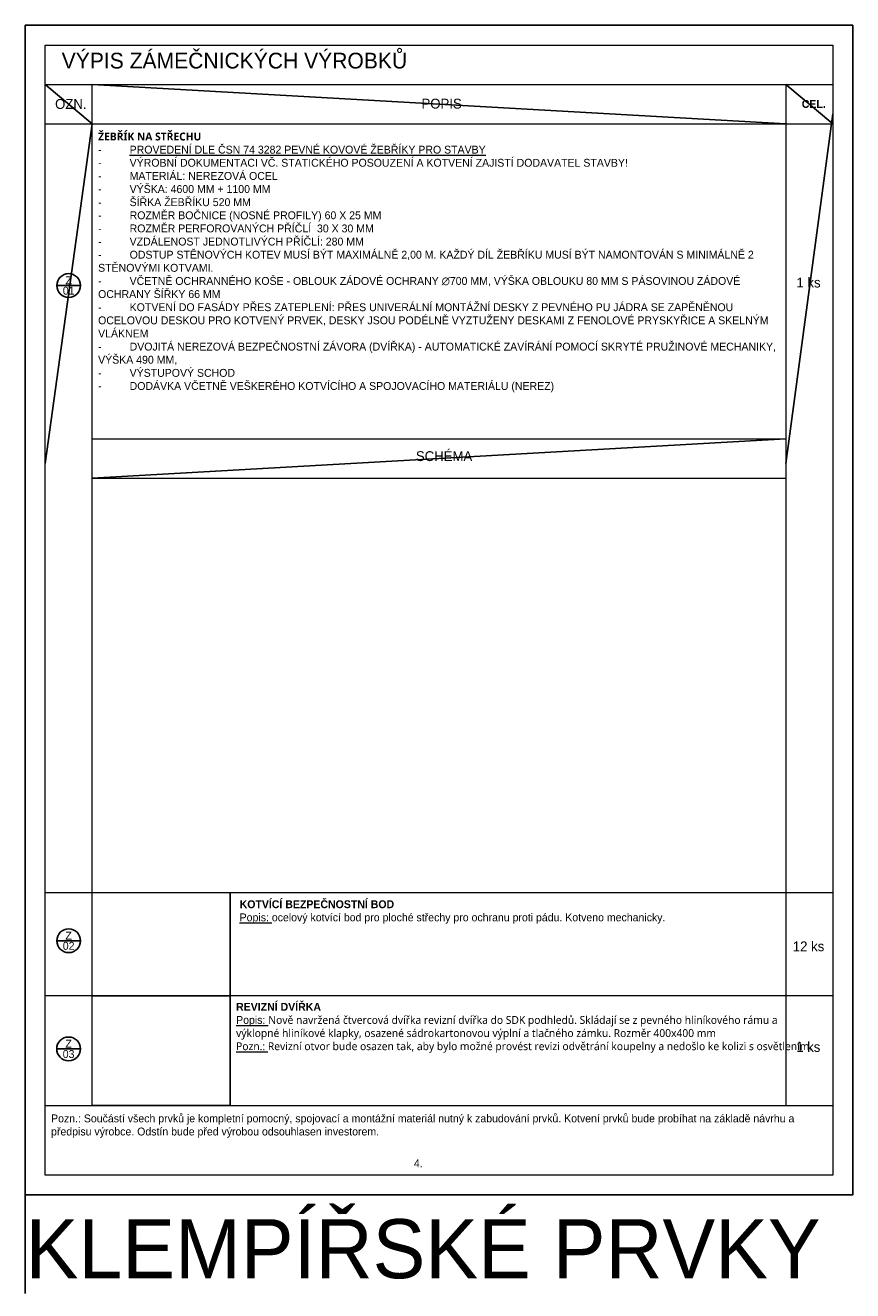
# Model space of a CAD drawing. Header units: millimetres. Extents: x -291499 to 405099, y -171163 to 417446.
# Tile 31 of 256: x -21088 to -88, y -138811 to -106681. Entities that reach past the tile are written whole.
import ezdxf
from ezdxf.enums import TextEntityAlignment as Align

# ---------------------------------------------------------------- set-up
doc = ezdxf.new("R2010")
doc.units = ezdxf.units.MM
doc.header["$LTSCALE"] = 12
for name, color, linetype, lineweight in [('koty', 6, 'Continuous', 9), ('tenka', 6, 'Continuous', 9), ('tenká', 6, 'Continuous', 13), ('text', 6, 'Continuous', 9)]:
    doc.layers.add(name, color=color, linetype=linetype, lineweight=lineweight)
doc.layers.add('netisk', color=30, linetype='Continuous', plot=False)
doc.layers.add('popisky', color=6, linetype='Continuous')
doc.styles.add('laplan N', font='txt')
doc.styles.add('pivovarska', font='txt')
picture_1 = doc.add_image_def('image3.png', size_in_pixel=(1031, 773))
picture_2 = doc.add_image_def('image4.png', size_in_pixel=(686, 546))

# ---------------------------------------------------------------- blocks, each defined once
blk = doc.blocks.new('*U899')
at = {"layer": 'popisky', "linetype": 'ByBlock'}
blk.add_line((-3.02, 0), (3.02, 0), dxfattribs=at)
blk.add_circle((0, 0), 3.02, dxfattribs=at)
at = {"layer": 'popisky', "linetype": 'ByBlock', "style": 'pivovarska'}
blk.add_text('Z', height=2, dxfattribs=at).set_placement((0, 1.31), align=Align.MIDDLE_CENTER)
blk.add_attdef('OZNACENI', text='', height=2, dxfattribs=at).set_placement((0, -1.3), align=Align.MIDDLE_CENTER)

msp = doc.modelspace()

# ---------------------------------------------------------------- linework, layer by layer
at = {"layer": 'koty'}
for p, q in [((-20587.8, -128700.8), (-587.8, -128700.8)), ((-587.8, -131324.9), (-20587.8, -131324.9)), ((-20587.8, -135881.4), (-20587.8, -134111.3))]:
    msp.add_line(p, q, dxfattribs=at)
at = {"layer": 'koty', "linetype": 'ByBlock'}
msp.add_line((-20587.8, -134111.3), (-587.8, -134111.3), dxfattribs=at)
at = {"layer": 'netisk'}
for p, q in [((-20587.8, -108181.4), (-19387.8, -109181.4)), ((-19387.8, -108181.4), (-1787.8, -109181.4)), ((-1787.8, -108181.4), (-587.8, -109181.4)), ((-20587.8, -117803.8), (-19387.8, -109181.4)), ((-1787.8, -117803.8), (-587.8, -108931.4)), ((-19387.8, -118182.6), (-1787.8, -117182.6)), ((-21087.8, -136381.4), (-21087.8, -138881.4))]:
    msp.add_line(p, q, dxfattribs=at)
at = {"layer": 'netisk', "ltscale": 15}
msp.add_lwpolyline([(-21087.8, -106681.4), (-87.8, -106681.4), (-87.8, -136381.4), (-21087.8, -136381.4)], close=True, dxfattribs=at)
at = {"layer": 'tenka', "ltscale": 15}
for p, q in [((-20587.8, -108181.4), (-587.8, -108181.4)), ((-19387.8, -134111.3), (-19387.8, -108181.4)), ((-1787.8, -108181.4), (-1787.8, -134111.3)), ((-20587.8, -109181.4), (-587.8, -109181.4)), ((-19387.8, -117182.6), (-1787.8, -117182.6)), ((-19387.8, -118182.6), (-1787.8, -118182.6)), ((-15887.8, -134111.3), (-15887.8, -128700.8))]:
    msp.add_line(p, q, dxfattribs=at)
msp.add_lwpolyline([(-20587.8, -107181.4), (-587.8, -107181.4), (-587.8, -135881.4), (-20587.8, -135881.4)], close=True, dxfattribs=at)

# ---------------------------------------------------------------- block references
at = {"layer": 'popisky', "xscale": 100, "yscale": 100, "zscale": 100}
for p, values in [((-19987.8, -113289.1), {'OZNACENI': '01'}), ((-19987.8, -129925.4), {'OZNACENI': '02'}), ((-19989.2, -132671.8), {'OZNACENI': '03'})]:
    msp.add_blockref('*U899', p, dxfattribs=at).add_auto_attribs(values)

# ---------------------------------------------------------------- texts
at = {"layer": 'netisk', "insert": (-21078.9, -136995.8), "char_height": 1500, "attachment_point": 1, "style": 'pivovarska'}
msp.add_mtext_dynamic_manual_height_columns('KLEMPÍŘSKÉ PRVKY', width=51115.422, gutter_width=500, heights=[0], dxfattribs=at)
at = {"layer": 'tenká', "ltscale": 15, "char_height": 200, "attachment_point": 1, "style": 'pivovarska'}
for s, insert, width in [('\\A1;Pozn.: Součástí všech prvků je kompletní pomocný, spojovací a montážní materiál nutný k zabudování prvků. Kotvení prvků bude probíhat na základě návrhu a předpisu výrobce. Odstín bude před výrobou odsouhlasen investorem.', (-20434, -134336.4), 19696.183), ('\\A1;4.', (-11224.7, -135475.3), 934.9)]:
    msp.add_mtext(s, dxfattribs=dict(at, insert=insert, width=width))
at = {"layer": 'text', "insert": (-20164.4, -107377.8), "char_height": 400, "width": 13446.429, "attachment_point": 1, "style": 'laplan N'}
msp.add_mtext('VÝPIS ZÁMEČNICKÝCH VÝROBKŮ', dxfattribs=at)
at = {"layer": 'text', "ltscale": 0.3, "style": 'laplan N'}
for s, insert, char_height, width, attachment_point in [('OZN.', (-20331.9, -108554), 250, 8552.988, 1), ('POPIS', (-11032.6, -108545.1), 250, 8552.988, 1), ('{\\fMaison Neue|b1|i0|c238|p34;CEL.}', (-1379.4, -108577.6), 200, 761.599, 1), ('1 ks', (-1208, -113215.1), 250, 1145.908, 5), ('SCHÉMA', (-11173.8, -117495.9), 250, 8552.988, 1), ('12 ks', (-1208, -130069.5), 250, 1145.908, 5), ('1 ks', (-1214.9, -132623.7), 250, 1145.908, 5)]:
    msp.add_mtext(s, dxfattribs=dict(at, insert=insert, char_height=char_height, width=width, attachment_point=attachment_point))
at = {"layer": 'text', "ltscale": 15, "char_height": 200, "attachment_point": 1, "style": 'laplan N'}
for s, insert, width in [('\\A1;{\\fNoto Sans|b1|i0|c238|p34;ŽEBŘÍK NA STŘECHU\\P\\pi-400,l400;}-^I{\\LPROVEDENÍ DLE ČSN 74 3282 PEVNÉ KOVOVÉ ŽEBŘÍKY PRO STAVBY}\\P-^IVÝROBNÍ DOKUMENTACI VČ. STATICKÉHO POSOUZENÍ A KOTVENÍ ZAJISTÍ DODAVATEL STAVBY!\\P-^IMATERIÁL: NEREZOVÁ OCEL \\P-^IVÝŠKA: 4600 MM + 1100 MM \\P-^IŠÍŘKA ŽEBŘÍKU 520 MM\\P-^IROZMĚR BOČNICE (NOSNÉ PROFILY) 60 X 25 MM\\P-^IROZMĚR PERFOROVANÝCH PŘÍČLÍ  30 X 30 MM\\P-^IVZDÁLENOST JEDNOTLIVÝCH PŘÍČLÍ: 280 MM\\P-^IODSTUP STĚNOVÝCH KOTEV MUSÍ BÝT MAXIMÁLNĚ 2,00 M. KAŽDÝ DÍL ŽEBŘÍKU MUSÍ BÝT NAMONTOVÁN S MINIMÁLNĚ 2 STĚNOVÝMI KOTVAMI.\\P-^IVČETNĚ OCHRANNÉHO KOŠE - OBLOUK ZÁDOVÉ OCHRANY ∅700 MM, VÝŠKA OBLOUKU 80\\~MM S PÁSOVINOU ZÁDOVÉ OCHRANY ŠÍŘKY 66 MM\\P-^IKOTVENÍ DO FASÁDY PŘES ZATEPLENÍ: PŘES UNIVERÁLNÍ MONTÁŽNÍ DESKY Z PEVNÉHO PU JÁDRA SE ZAPĚNĚNOU OCELOVOU DESKOU PRO KOTVENÝ PRVEK, DESKY JSOU PODÉLNĚ VYZTUŽENY DESKAMI Z FENOLOVÉ PRYSKYŘICE A SKELNÝM VLÁKNEM\\P-^IDVOJITÁ NEREZOVÁ BEZPEČNOSTNÍ ZÁVORA (DVÍŘKA) - AUTOMATICKÉ ZAVÍRÁNÍ POMOCÍ SKRYTÉ PRUŽINOVÉ MECHANIKY, VÝŠKA 490 MM,\\P-^IVÝSTUPOVÝ SCHOD\\P-^IDODÁVKA VČETNĚ VEŠKERÉHO KOTVÍCÍHO A SPOJOVACÍHO MATERIÁLU (NEREZ)', (-19240, -109405.2), 17302.135), ('\\A1;\\pt1000;{\\fMaison Neue|b1|i0|c238|p34;KOTVÍCÍ BEZPEČNOSTNÍ BOD\\P\\fMaison Neue|b0|i0|c238|p34;\\LPopis:} ocelový kotvící bod pro ploché střechy pro ochranu proti pádu. Kotveno mechanicky.', (-15648.2, -128898.5), 12487.997), ('\\A1;\\pt1000;{\\fMaison Neue|b1|i0|c238|p34;REVIZNÍ DVÍŘKA\\P\\fMaison Neue|b0|i0|c238|p34;\\LPopis:} {\\fNoto Sans|b0|i0|c238|p34;Nově navržená čtvercová dvířka revizní dvířka do SDK podhledů. Skládají se z pevného hliníkového rámu a výklopné hliníkové klapky, osazené sádrokartonovou výplní a tlačného zámku. Rozměr 400x400\\~mm\\P\\LPozn.:\\l Revizní otvor bude osazen tak, aby bylo možné provést revizi odvětrání koupelny a nedošlo ke kolizi s osvětlením.}', (-15737.8, -131503.5), 13800)]:
    msp.add_mtext(s, dxfattribs=dict(at, insert=insert, width=width))

# ---------------------------------------------------------------- pictures from other files: only their frames are drawn
at = {"layer": 'koty'}
image = msp.add_image(picture_1, insert=(-19387.8, -131324.9), size_in_units=(3500, 2624.2), dxfattribs=at)
image.dxf.flags = 7
image = msp.add_image(picture_2, insert=(-19387.8, -134111.3), size_in_units=(3500.7, 2786.3), dxfattribs=at)
image.dxf.flags = 7

doc.saveas('drawing.dxf')
